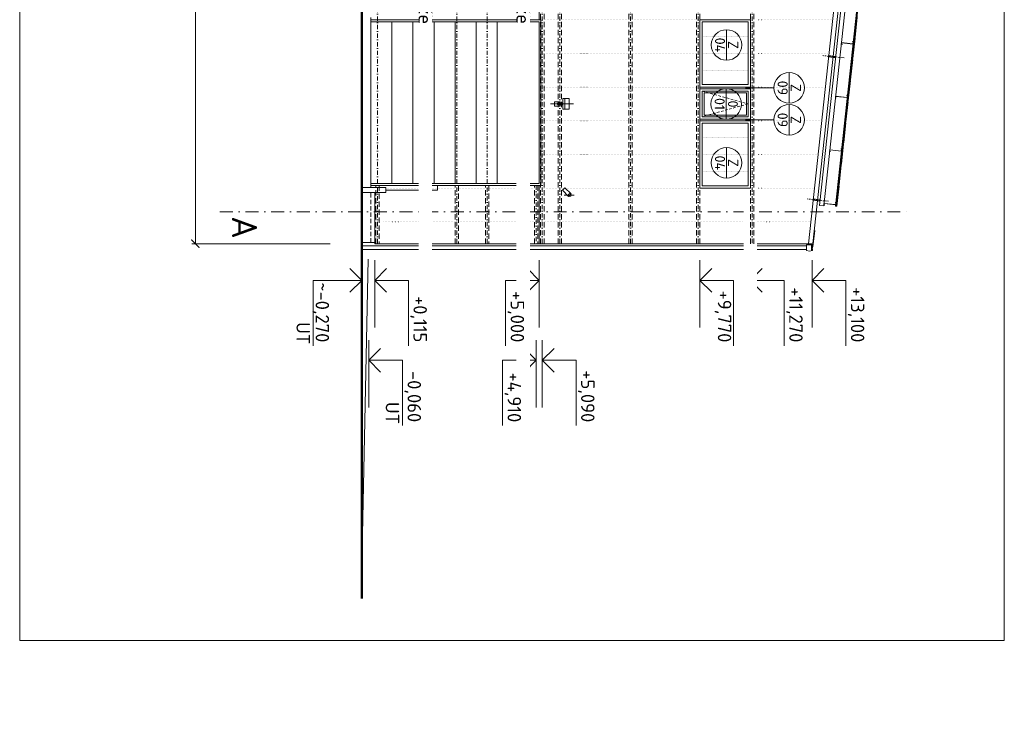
# Model space of a CAD drawing. Header units: millimetres. Extents: x -796345 to 3713765, y -2985421 to 2187451.
# Tile 31 of 256: x -95850 to -66620, y -15516 to 5700. Entities that reach past the tile are written whole.
import ezdxf
from ezdxf import colors
from ezdxf.entities.mleader import LeaderData, LeaderLine
from ezdxf.enums import TextEntityAlignment as Align
from ezdxf.math import Vec2, Vec3

# ---------------------------------------------------------------- set-up
doc = ezdxf.new("R2010")
doc.units = ezdxf.units.MM
doc.header["$PDMODE"] = 1
for name, pattern in [('CARKOVANA', [5, 3, -2]), ('CENTERX2', [101.6, 63.5, -12.7, 12.7, -12.7]), ('DASHDOT', [25.4, 12.7, -6.35, 0, -6.35]), ('DOT', [6.35, 0, -6.35]), ('HIDDEN', [9.525, 6.35, -3.175])]:
    doc.linetypes.add(name, pattern=pattern)
doc.layers.get('Defpoints').update_dxf_attribs({"color": 8})
for name, color, linetype, lineweight in [('A99_FVE_řez', 6, 'Continuous', 5), ('A99_N_kce-pohl', 1, 'Continuous', 9), ('A99_N_kce-rez-ten', 4, 'Continuous', 9), ('A99_N_koty-200', 5, 'Continuous', 5), ('A99_N_koty-200-vysk', 6, 'Continuous', 9), ('A99_N_osy', 1, 'CENTERX2', 9), ('A99_N_sraf', 252, 'Continuous', 0), ('A99_N_txt-popis-50', 240, 'Continuous', 9), ('A99_N_znaceni 200', 5, 'Continuous', 5), ('A99_S_kce-pohl', 7, 'Continuous', 5), ('A99_S_kce-rez-sil', 7, 'Continuous', 15), ('A99_S_osy', 1, 'CENTERX2', 5)]:
    doc.layers.add(name, color=color, linetype=linetype, lineweight=lineweight)
doc.styles.add('A99_kota', font='isocpeur.ttf', dxfattribs={"height": 2})
doc.styles.add('A99_popis', font='isocpeur.ttf')
doc.styles.add('ad_popis 100', font='isocpeur.ttf', dxfattribs={"height": 200})
doc.dimstyles.new('A99_kota_200 new', dxfattribs={"dimscale": 200, "dimtxt": 2, "dimasz": 1.2, "dimexe": 0.5, "dimexo": 1.5, "dimgap": 0.3, "dimtad": 1, "dimdec": 0, "dimzin": 3, "dimdsep": 46, "dimtxsty": 'A99_kota', "dimblk": 'ARCHTICK', "dimcen": 2.5, "dimazin": 2, "dimtfac": 0.75, "dimtdec": 0, "dimtmove": 2, "dimatfit": 0, "dimfxl": 4, "dimfxlon": 1, "dimtolj": 1, "dimtzin": 0, "dimlwd": 5, "dimlwe": 5, "dimarcsym": 0})

# ---------------------------------------------------------------- blocks, each defined once
blk = doc.blocks.new('*U57')
at = {"color": 0, "linetype": 'ByBlock', "lineweight": -2}
blk.add_line((3, 0), (-7, 0), dxfattribs=at)
for points in [[(0, 0), (0, 5), (0, 5), (-9.7, 5)], [(1.75, 1.75), (0, 0), (-1.75, 1.75)]]:
    blk.add_lwpolyline(points, dxfattribs=at)
at = {"color": 0, "linetype": 'ByBlock', "lineweight": -2, "style": 'A99_kota'}
blk.add_attdef('POPIS', text='', height=2, dxfattribs=at).set_placement((-9.2, 5.5), align=Align.BOTTOM_LEFT)
blk.add_attdef('VYSKA', text='', height=2, dxfattribs=at).set_placement((-2, 4.25), align=Align.TOP_RIGHT)
blk = doc.blocks.new('*U56')
at = {"color": 0, "linetype": 'ByBlock', "lineweight": -2}
blk.add_line((3, 0), (-7, 0), dxfattribs=at)
for points in [[(0, 0), (0, 5), (0, 5), (-9.7, 5)], [(1.75, 1.75), (0, 0), (-1.75, 1.75)]]:
    blk.add_lwpolyline(points, dxfattribs=at)
at = {"color": 0, "linetype": 'ByBlock', "lineweight": -2, "style": 'A99_kota'}
blk.add_attdef('VYSKA', text='', height=2, dxfattribs=at).set_placement((-2, 7.75), align=Align.TOP_RIGHT)
blk.add_attdef('POPIS', text='', height=2, dxfattribs=at).set_placement((-9.2, 4.5), align=Align.TOP_LEFT)
blk = doc.blocks.new('*U58')
at = {"color": 0, "linetype": 'ByBlock', "lineweight": -2}
blk.add_line((3, 0), (-7, 0), dxfattribs=at)
for points in [[(0, 0), (0, 5), (0, 5), (-9.7, 5)], [(1.75, 1.75), (0, 0), (-1.75, 1.75)]]:
    blk.add_lwpolyline(points, dxfattribs=at)
at = {"color": 0, "linetype": 'ByBlock', "lineweight": -2, "style": 'A99_kota'}
blk.add_attdef('VYSKA', text='', height=2, dxfattribs=at).set_placement((-2, 7.75), align=Align.TOP_RIGHT)
blk.add_attdef('POPIS', text='', height=2, dxfattribs=at).set_placement((-9.2, 4.5), align=Align.TOP_LEFT)
blk = doc.blocks.new('*U32')
at = {"color": 0, "linetype": 'ByBlock', "lineweight": -2}
blk.add_line((-3, 0), (7, 0), dxfattribs=at)
for points in [[(-1.75, -1.75), (0, 0), (1.75, -1.75)], [(0, 0), (0, -5), (0, -5), (9.7, -5)]]:
    blk.add_lwpolyline(points, dxfattribs=at)
at = {"color": 0, "linetype": 'ByBlock', "lineweight": -2, "style": 'A99_kota'}
for tag, p in [('VYSKA', (9.2, -2.25)), ('POPIS', (9.2, -5.5))]:
    blk.add_attdef(tag, text='', height=2, dxfattribs=at).set_placement(p, align=Align.TOP_RIGHT)
blk = doc.blocks.new('_ArchTick')
at = {"color": 0, "linetype": 'ByBlock', "const_width": 0.15}
blk.add_lwpolyline([(-0.5, -0.5), (0.5, 0.5)], dxfattribs=at)
blk = doc.blocks.new('*D496')
at = {"layer": 'A99_N_koty-200', "color": 0, "lineweight": 5, "transparency": 16777216}
for p, q in [((-87957, 26350), (-90735, 26350)), ((-90635, -950), (-90635, 26350)), ((-86635, -950), (-90735, -950))]:
    blk.add_line(p, q, dxfattribs=at)
at = {"layer": 'Defpoints', "color": 0, "linetype": 'Continuous', "lineweight": 0, "transparency": 16777216}
for p in [(-90635, 26350), (-87657, 26350), (-85045, -950)]:
    blk.add_point(p, dxfattribs=at)
at = {"layer": 'A99_N_koty-200', "color": 0, "linetype": 'Continuous', "lineweight": 5, "transparency": 16777216, "xscale": 240, "yscale": 240, "zscale": 240}
for p, rotation in [((-90635, 26350), 90), ((-90635, -950), 270)]:
    blk.add_blockref('_ArchTick', p, dxfattribs=dict(at, rotation=rotation))
at = {"layer": 'A99_N_koty-200', "color": 0, "linetype": 'Continuous', "lineweight": 5, "transparency": 16777216, "insert": (-90107, 12173), "char_height": 400, "attachment_point": 5, "rotation": 270, "style": 'A99_kota', "bg_fill": 3, "box_fill_scale": 1.1, "bg_fill_color": 256, "bg_fill_true_color": 13158600, "bg_fill_transparency": 0}
blk.add_mtext('\\A1;I. ETAPA', dxfattribs=at)
blk = doc.blocks.new('*U36')
at = {"color": 0, "linetype": 'ByBlock', "lineweight": -2}
blk.add_line((-3, 0), (7, 0), dxfattribs=at)
for points in [[(0, 0), (0, 5), (0, 5), (9.7, 5)], [(-1.75, 1.75), (0, 0), (1.75, 1.75)]]:
    blk.add_lwpolyline(points, dxfattribs=at)
at = {"color": 0, "linetype": 'ByBlock', "lineweight": -2, "style": 'A99_kota'}
for tag, p in [('VYSKA', (9.2, 7.75)), ('POPIS', (9.2, 4.5))]:
    blk.add_attdef(tag, text='', height=2, dxfattribs=at).set_placement(p, align=Align.TOP_RIGHT)
blk = doc.blocks.new('*U131')
at = {"color": 0, "linetype": 'ByBlock', "lineweight": -2}
blk.add_line((-3, 0), (7, 0), dxfattribs=at)
for points in [[(0, 0), (0, 7.2), (0, 7.2), (9.7, 7.2)], [(-1.75, 1.75), (0, 0), (1.75, 1.75)]]:
    blk.add_lwpolyline(points, dxfattribs=at)
at = {"color": 0, "linetype": 'ByBlock', "lineweight": -2, "style": 'A99_kota'}
blk.add_attdef('POPIS', text='', height=2, rotation=360, dxfattribs=at).set_placement((9.2, 7.7), align=Align.BOTTOM_RIGHT)
blk.add_attdef('VYSKA', text='', height=2, rotation=360, dxfattribs=at).set_placement((9.2, 6.45), align=Align.TOP_RIGHT)
blk = doc.blocks.new('*U133')
at = {"color": 0, "linetype": 'ByBlock', "lineweight": -2}
blk.add_line((-3, 0), (7, 0), dxfattribs=at)
for points in [[(-1.75, -1.75), (0, 0), (1.75, -1.75)], [(0, 0), (0, -5), (0, -5), (9.7, -5)]]:
    blk.add_lwpolyline(points, dxfattribs=at)
at = {"color": 0, "linetype": 'ByBlock', "lineweight": -2, "style": 'A99_kota'}
for tag, p in [('VYSKA', (9.2, -2.25)), ('POPIS', (9.2, -5.5))]:
    blk.add_attdef(tag, text='', height=2, dxfattribs=at).set_placement(p, align=Align.TOP_RIGHT)
blk = doc.blocks.new('*U134')
at = {"color": 0, "linetype": 'ByBlock', "lineweight": -2}
blk.add_line((-3, 0), (7, 0), dxfattribs=at)
for points in [[(-1.75, -1.75), (0, 0), (1.75, -1.75)], [(0, 0), (0, -5), (0, -5), (9.7, -5)]]:
    blk.add_lwpolyline(points, dxfattribs=at)
at = {"color": 0, "linetype": 'ByBlock', "lineweight": -2, "style": 'A99_kota'}
blk.add_attdef('POPIS', text='', height=2, dxfattribs=at).set_placement((9.2, -4.5), align=Align.BOTTOM_RIGHT)
blk.add_attdef('VYSKA', text='', height=2, dxfattribs=at).set_placement((9.2, -5.75), align=Align.TOP_RIGHT)
blk = doc.blocks.new('*U99')
at = {"color": 0, "linetype": 'ByBlock'}
blk.add_line((-3.02, 0), (3.02, 0), dxfattribs=at)
blk.add_circle((0, 0), 3.02, dxfattribs=at)
at = {"color": 0, "linetype": 'ByBlock', "style": 'A99_popis'}
for tag, p in [('KATEGORIE', (0, 1.31)), ('PRVEK', (0, -1.3))]:
    blk.add_attdef(tag, text='', height=2, dxfattribs=at).set_placement(p, align=Align.MIDDLE_CENTER)

msp = doc.modelspace()

# ---------------------------------------------------------------- linework, layer by layer
at = {"layer": 'A99_FVE_řez', "lineweight": 5, "ltscale": 2}
for points in [[(-71982.2, 173.3), (-70742.1, 11616.3), (-70861.4, 11629.3), (-72101.5, 186.3)], [(-71631, 165.4), (-70401.7, 11509), (-70371.9, 11505.8), (-71601.2, 162.2)], [(-70993.3, 5771.9), (-70983.3, 5770.8), (-71048, 5174.3), (-71057.9, 5175.4)], [(-71114, 4982.8), (-71107.5, 5042.4), (-71127.4, 5044.6), (-71126.9, 5049.6), (-71102, 5046.9), (-71109.5, 4977.3), (-71452.5, 5014.4), (-71456.8, 4974.7), (-71437, 4972.5), (-71437.5, 4967.6), (-71462.3, 4970.2), (-71457, 5020), (-71114, 4982.8)], [(-71060.9, 5148), (-71050.9, 5146.9), (-71115.6, 4550.4), (-71125.5, 4551.5)], [(-71193.9, 3920.2), (-71184, 3919.1), (-71119.3, 4515.6), (-71129.3, 4516.7)], [(-71261.5, 3296.4), (-71251.6, 3295.3), (-71186.9, 3891.8), (-71196.9, 3892.9)], [(-71286.3, 3392.1), (-71279.9, 3451.8), (-71299.8, 3453.9), (-71299.2, 3458.9), (-71274.4, 3456.2), (-71281.9, 3386.6), (-71624.9, 3423.8), (-71629.2, 3384), (-71609.3, 3381.8), (-71609.9, 3376.9), (-71634.7, 3379.6), (-71629.3, 3429.3), (-71286.3, 3392.1)], [(-71329.9, 2665.1), (-71320, 2664), (-71255.3, 3260.5), (-71265.3, 3261.6)], [(-71397.5, 2041.2), (-71387.6, 2040.1), (-71322.9, 2636.6), (-71332.9, 2637.7)], [(-71458.7, 1801.4), (-71452.3, 1861.1), (-71472.1, 1863.2), (-71471.6, 1868.2), (-71446.8, 1865.5), (-71454.3, 1795.9), (-71797.3, 1833.1), (-71801.6, 1793.3), (-71781.7, 1791.2), (-71782.2, 1786.2), (-71807.1, 1788.9), (-71801.7, 1838.6), (-71458.7, 1801.4)], [(-71465.4, 1414.9), (-71455.5, 1413.8), (-71390.8, 2010.3), (-71400.8, 2011.4)], [(-71533, 791), (-71523.1, 790), (-71458.4, 1386.5), (-71468.4, 1387.5)], [(-71600.9, 164.7), (-71590.9, 163.6), (-71526.3, 760.1), (-71536.2, 761.2)], [(-71631.1, 210.7), (-71624.6, 270.4), (-71644.5, 272.5), (-71644, 277.5), (-71619.1, 274.8), (-71626.7, 205.2), (-71969.7, 242.4), (-71974, 202.6), (-71954.1, 200.5), (-71954.6, 195.5), (-71979.5, 198.2), (-71974.1, 247.9), (-71631.1, 210.7)]]:
    msp.add_lwpolyline(points, close=True, dxfattribs=at)
at = {"layer": 'A99_FVE_řez', "linetype": 'DASHDOT', "lineweight": 5, "ltscale": 8}
for points in [[(-71375.7, 4564.4), (-72007, 4632.8)], [(-71836.9, 308.5), (-72468.2, 376.9)]]:
    msp.add_lwpolyline(points, dxfattribs=at)
at = {"layer": 'A99_FVE_řez', "lineweight": 5}
for points in [[(-71627.1, 4611.8), (-71631.4, 4572), (-71840.2, 4594.6), (-71835.9, 4634.4)], [(-72092.6, 316.1), (-72088.3, 355.8), (-72297.1, 378.4), (-72301.4, 338.7)]]:
    msp.add_lwpolyline(points, close=True, dxfattribs=at)
at = {"layer": 'A99_N_kce-pohl', "color": 1, "linetype": 'Continuous', "lineweight": 13}
msp.add_line((-72309.6, -1038.4), (-70929.2, 11700), dxfattribs=at)
at = {"layer": 'A99_N_kce-pohl', "color": 1, "linetype": 'Continuous', "lineweight": 9}
for p, q in [((-80375, 5700), (-85425, 5700)), ((-80375, 5700), (-80375, 780)), ((-80375, 780), (-85425, 780))]:
    msp.add_line(p, q, dxfattribs=at)
at = {"layer": 'A99_N_kce-pohl', "color": 1, "linetype": 'Continuous', "lineweight": 5}
for p, q in [((-80425, 5640), (-85425, 5640)), ((-85425, 5640), (-85425, 840)), ((-80425, 5640), (-80425, 840)), ((-80425, 840), (-85425, 840))]:
    msp.add_line(p, q, dxfattribs=at)
at = {"layer": 'A99_N_kce-pohl', "color": 1, "lineweight": 9}
for points in [[(-80425, 5700), (-80425, 24515)], [(-80425, -950), (-80425, 780)]]:
    msp.add_lwpolyline(points, dxfattribs=at)
at = {"layer": 'A99_N_kce-pohl', "color": 1, "linetype": 'Continuous', "lineweight": 5}
for points in [[(-72435.8, -950), (-71065, 11700)], [(-84800, 5640), (-84800, 5640), (-84800, 840)], [(-84175, 5640), (-84175, 5640), (-84175, 840)], [(-83550, 5640), (-83550, 5640), (-83550, 840)], [(-82925, 5640), (-82925, 5640), (-82925, 840)], [(-82300, 5640), (-82300, 5640), (-82300, 840)], [(-81675, 5640), (-81675, 5640), (-81675, 840)], [(-81050, 5640), (-81050, 5640), (-81050, 840)], [(-79690, 492.5), (-79390, 492.5)], [(-72247.4, -557.3), (-72299.7, -1039.5)], [(-85695, -1125), (-72490, -1125), (-72490, -1015), (-85695, -1015)], [(-72343.5, -980), (-72490, -980), (-72490, -1155), (-72407.6, -1169.5), (-72317.1, -1154.1), (-72312.2, -1108.6), (-72316.3, -1108.1), (-72318.4, -1128)], [(-72343.5, -1025.9), (-72335.3, -950)], [(-72343.5, -980), (-72343.5, -1158.6)], [(-72299.7, -1039.5), (-72343.5, -1034.8)], [(-72343.5, -1150.4), (-72322, -1152.8)], [(-72322, -1152.8), (-72309.6, -1038.4)]]:
    msp.add_lwpolyline(points, dxfattribs=at)
msp.add_lwpolyline([(-79482.9, 529.6), (-79557.1, 455.4), (-79737.4, 635.7), (-79663.2, 709.9)], close=True, dxfattribs=at)
at = {"layer": 'A99_N_kce-pohl', "color": 1, "linetype": 'Continuous', "lineweight": 13}
msp.add_lwpolyline([(-72335.3, -950), (-85310, -950)], dxfattribs=at)
at = {"layer": 'A99_N_kce-pohl', "color": 1, "linetype": 'Continuous', "lineweight": 5}
msp.add_circle((-79520, 492.5), 45, dxfattribs=at)
at = {"layer": 'A99_N_osy', "linetype": 'DASHDOT', "lineweight": 9, "ltscale": 30}
msp.add_lwpolyline([(-89905, 0), (-69440, 0)], dxfattribs=at)
at = {"layer": 'A99_N_sraf', "linetype": 'DOT', "lineweight": 5, "ltscale": 7}
for points in [[(-85045, 5700), (-75655, 5700)], [(-74145, 5700), (-71715.2, 5700)], [(-80345, 4700), (-75655, 4700)], [(-74145, 4700), (-71823.6, 4700)], [(-80345, 3700), (-75655, 3700)], [(-74145, 3700), (-71931.9, 3700)], [(-80345, 2700), (-75655, 2700)], [(-74145, 2700), (-72040.3, 2700)], [(-80345, 1700), (-75655, 1700)], [(-74145, 1700), (-72148.7, 1700)], [(-84980, 700), (-75655, 700)], [(-74145, 700), (-72257, 700)], [(-85045, -300), (-72365.4, -300)]]:
    msp.add_lwpolyline(points, dxfattribs=at)
at = {"layer": 'A99_S_kce-pohl', "lineweight": 9}
msp.add_line((-85425, 715), (-85425, 5765), dxfattribs=at)
for points in [[(-85695, 565.3), (-84980, 565), (-84980, 715), (-85695, 715.3)], [(-85695, -10542.5), (-85500, -1409.7)]]:
    msp.add_lwpolyline(points, dxfattribs=at)
at = {"layer": 'A99_S_kce-rez-sil', "linetype": 'HIDDEN', "lineweight": 0, "ltscale": 25}
for points in [[(-82925, -950), (-82925, 780)], [(-82825, 780), (-82825, -950)]]:
    msp.add_lwpolyline(points, dxfattribs=at)

# ---------------------------------------------------------------- block references
at = {"layer": 'A99_N_koty-200-vysk', "lineweight": 5}
ref = msp.add_blockref('*U131', (-85695, -2040.1), dxfattribs=dict(at, xscale=-200, yscale=200, zscale=200, rotation=90))
ref.add_attrib('VYSKA', '~-0,270', dxfattribs={"layer": '0', "color": 0, "linetype": 'ByBlock', "lineweight": -2, "height": 400, "rotation": 270, "style": 'A99_kota'}).set_placement((-86665, -3880.1), align=Align.TOP_RIGHT)
ref.add_attrib('POPIS_001', 'UT', (-87635, -3280.1), dxfattribs={"layer": '0', "color": 0, "linetype": 'ByBlock', "lineweight": -2, "height": 400, "rotation": 270, "style": 'A99_kota'})
ref = msp.add_blockref('*U58', (-85310, -2040.1), dxfattribs=dict(at, xscale=-200, yscale=200, zscale=200, rotation=269.9999999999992))
ref.add_attrib('VYSKA', '+0,115', dxfattribs={"layer": '0', "color": 0, "linetype": 'ByBlock', "lineweight": -2, "height": 400, "rotation": 270, "style": 'A99_kota'}).set_placement((-83760, -3880.1), align=Align.TOP_RIGHT)
at = {"layer": 'A99_N_koty-200-vysk', "lineweight": 5, "xscale": 200, "yscale": 200, "zscale": 200, "rotation": 270}
msp.add_blockref('*U32', (-80425, -2040.1), dxfattribs=at).add_auto_attribs({'VYSKA': '+5,000'})
at = {"layer": 'A99_N_koty-200-vysk', "lineweight": 5}
ref = msp.add_blockref('*U57', (-75655, -2040.1), dxfattribs=dict(at, xscale=-200, yscale=200, zscale=200, rotation=269.9999999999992))
ref.add_attrib('VYSKA', '+9,770', dxfattribs={"layer": '0', "color": 0, "linetype": 'ByBlock', "lineweight": -2, "height": 400, "rotation": 270, "style": 'A99_kota'}).set_placement((-74725, -3880.1), align=Align.TOP_RIGHT)
ref = msp.add_blockref('*U56', (-74155, -2040.1), dxfattribs=dict(at, xscale=-200, yscale=200, zscale=200, rotation=269.9999999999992))
ref.add_attrib('VYSKA', '+11,270', dxfattribs={"layer": '0', "color": 0, "linetype": 'ByBlock', "lineweight": -2, "height": 400, "rotation": 270, "style": 'A99_kota'}).set_placement((-72605, -3880.1), align=Align.TOP_RIGHT)
ref = msp.add_blockref('*U56', (-72325, -2040.1), dxfattribs=dict(at, xscale=-200, yscale=200, zscale=200, rotation=269.9999999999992))
ref.add_attrib('VYSKA', '+13,100', dxfattribs={"layer": '0', "color": 0, "linetype": 'ByBlock', "lineweight": -2, "height": 400, "rotation": 270, "style": 'A99_kota'}).set_placement((-70775, -3880.1), align=Align.TOP_RIGHT)
ref = msp.add_blockref('*U36', (-85485, -4410), dxfattribs=dict(at, xscale=200, yscale=200, zscale=200, rotation=270))
ref.add_attrib('VYSKA', '-0,060', dxfattribs={"layer": '0', "color": 0, "linetype": 'ByBlock', "lineweight": -2, "height": 400, "rotation": 270, "style": 'A99_kota'}).set_placement((-83935, -6250), align=Align.TOP_RIGHT)
ref.add_attrib('POPIS_001', 'UT', (-84985, -5650), dxfattribs={"layer": '0', "color": 0, "linetype": 'ByBlock', "lineweight": -2, "height": 400, "rotation": 270, "style": 'A99_kota'})
at = {"layer": 'A99_N_znaceni 200'}
ref = msp.add_blockref('*U99', (-73006.5, 3675), dxfattribs=dict(at, xscale=-150, yscale=150, zscale=150, rotation=269.999999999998))
ref.add_attrib('KATEGORIE', 'Z', dxfattribs={"layer": '0', "color": 0, "linetype": 'ByBlock', "height": 300, "rotation": 90, "style": 'A99_popis'}).set_placement((-72810, 3675), align=Align.MIDDLE_CENTER)
ref.add_attrib('PRVEK', '09', dxfattribs={"layer": '0', "color": 0, "linetype": 'ByBlock', "height": 300, "rotation": 90, "style": 'A99_popis', "text_generation_flag": 6}).set_placement((-73201.2, 3675), align=Align.MIDDLE_CENTER)
ref = msp.add_blockref('*U99', (-73006.5, 2725), dxfattribs=dict(at, xscale=-150, yscale=150, zscale=150, rotation=269.999999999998))
ref.add_attrib('KATEGORIE', 'Z', dxfattribs={"layer": '0', "color": 0, "linetype": 'ByBlock', "height": 300, "rotation": 90, "style": 'A99_popis'}).set_placement((-72810, 2725), align=Align.MIDDLE_CENTER)
ref.add_attrib('PRVEK', '09', dxfattribs={"layer": '0', "color": 0, "linetype": 'ByBlock', "height": 300, "rotation": 90, "style": 'A99_popis', "text_generation_flag": 6}).set_placement((-73201.2, 2725), align=Align.MIDDLE_CENTER)

# ---------------------------------------------------------------- texts
at = {"layer": 'A99_N_osy', "lineweight": 0, "insert": (-88800, -131.7), "char_height": 750, "attachment_point": 1, "rotation": 270, "style": 'ad_popis 100'}
msp.add_mtext_dynamic_manual_height_columns('A', width=832.5, gutter_width=1000, heights=[0], dxfattribs=at)

# ---------------------------------------------------------------- next in the draw order: dimensions: what is measured, and where the dimension line sits
at = {"layer": 'A99_N_koty-200', "color": 1, "linetype": 'Continuous', "lineweight": 5}
dim = msp.add_linear_dim(base=(-90635, 26350), p1=(-85045, -950), p2=(-87657.3, 26350), angle=90, text='I. ETAPA', dimstyle='A99_kota_200 new', override={"dimscale": 0, "dimtix": 0, "dimtofl": 1, "dimtmove": 2, "dimatfit": 0, "dimfxl": 20, "dimtfill": 1}, dxfattribs=at)
dim.commit()
dim.dimension.update_dxf_attribs({"geometry": '*D496', "text_midpoint": (-90107.5, 12172.5), "dimtype": 128})

# ---------------------------------------------------------------- next in the draw order: leaders
at = {"layer": 'A99_N_txt-popis-50', "lineweight": 9}
ml = msp.add_multileader_mtext('Standard', dxfattribs=at)
ml.set_content('\\A1;{\\C256;vertikalní panely budou v úrovni +5,000 m (horní hrana vrat) horizontálně rozděleny na dvě části. }', color=1, style='A99_popis')
ml.set_leader_properties(color=256, linetype='ByLayer', lineweight=-1)
ml.build(insert=Vec2(0, 0))
ml.multileader.update_dxf_attribs({"dogleg_length": 1, "arrow_head_size": 300, "scale": 200})
ctx = ml.context
ctx.base_point, ctx.scale, ctx.char_height, ctx.arrow_head_size, ctx.landing_gap_size, ctx.plane_origin, ctx.plane_x_axis, ctx.plane_y_axis = Vec3(-74217.5, 61732.5), 200, 400, 300, 250, Vec3(-82778.5, 49152.5), Vec3(0, -1), Vec3(1, 0)
notes = []
notes.append((ctx, [(1, (1, 1, 0), (-74217.5, 45587.5), (0, 1), 585, [(0, [(-80425, 45582.5)], 0, [])])]))
ctx.mtext.insert, ctx.mtext.text_direction, ctx.mtext.rotation, ctx.mtext.width, ctx.mtext.defined_height, ctx.mtext.flow_direction = Vec3(-73957.5, 61482.5), Vec3(0, -1), 4.712389, 15234.519, 2541.3, 5
ctx.mtext.has_bg_fill, ctx.mtext.bg_color, ctx.mtext.bg_scale_factor, ctx.mtext.bg_transparency, ctx.mtext.use_window_bg_color = 1, -1073741824, 1, 0, 1
for ctx, leaders in notes:
    for number, flags, end, landing, length, lines in leaders:
        leader = LeaderData()
        leader.index, (leader.has_last_leader_line, leader.has_dogleg_vector, leader.attachment_direction) = number, flags
        leader.last_leader_point, leader.dogleg_vector, leader.dogleg_length = Vec3(end), Vec3(landing), length
        for number, points, colour, breaks in lines:
            line = LeaderLine()
            line.index, line.vertices, line.color, line.breaks = number, Vec3.list(points), colors.encode_raw_color(colour), breaks
            leader.lines.append(line)
        ctx.leaders.append(leader)

# ---------------------------------------------------------------- next in the draw order: linework, layer by layer
at = {"layer": 'A99_N_kce-pohl', "color": 7, "lineweight": 50}
msp.add_lwpolyline([(-85695, 24515), (-85695, -11482.5)], dxfattribs=at)
at = {"layer": 'A99_N_kce-pohl', "linetype": 'Continuous', "lineweight": 5, "ltscale": 0.5}
for points in [[(-74155, 5700), (-74155, 3700), (-75655, 3700), (-75655, 5700)], [(-74225, 5636.2), (-74225, 3776.2), (-75585, 3776.2), (-75585, 5636.2)], [(-74155, 2700), (-74155, 3700), (-75655, 3700), (-75655, 2700)], [(-74225, 2820), (-74225, 3580), (-75585, 3580), (-75585, 2820)], [(-74275, 2870), (-74275, 3530), (-75535, 3530), (-75535, 2870)], [(-74155, 700), (-74155, 2700), (-75655, 2700), (-75655, 700)], [(-74225, 770), (-74225, 2630), (-75585, 2630), (-75585, 770)]]:
    msp.add_lwpolyline(points, close=True, dxfattribs=at)
at = {"layer": 'A99_N_kce-pohl', "linetype": 'DOT', "lineweight": 5, "ltscale": 4}
for points in [[(-75575, 5200), (-74235, 5200)], [(-75575, 4700), (-74235, 4700)], [(-75575, 4200), (-74235, 4200)], [(-75575, 2200), (-74235, 2200)], [(-75575, 1700), (-74235, 1700)], [(-75575, 1200), (-74235, 1200)]]:
    msp.add_lwpolyline(points, dxfattribs=at)
at = {"layer": 'A99_N_kce-pohl', "linetype": 'Continuous', "lineweight": 5, "ltscale": 0.5}
for points in [[(-74155, 3700), (-74155, 3650), (-75655, 3650)], [(-74155, 2700), (-74155, 2750), (-75655, 2750)]]:
    msp.add_lwpolyline(points, dxfattribs=at)
at = {"layer": 'A99_N_kce-pohl', "linetype": 'CARKOVANA', "lineweight": 5, "ltscale": 25}
msp.add_lwpolyline([(-75585, 3580), (-74235, 3200), (-75585, 2820)], dxfattribs=at)
at = {"layer": 'A99_N_kce-pohl', "color": 1, "linetype": 'Continuous', "lineweight": 5}
msp.add_lwpolyline([(-83447.5, 780), (-83447.5, 640), (-84980, 640)], dxfattribs=at)
at = {"layer": 'A99_N_kce-pohl', "color": 7, "linetype": 'HIDDEN', "lineweight": 5, "ltscale": 20}
msp.add_lwpolyline([(-85425, -915), (-85425, 565)], dxfattribs=at)
at = {"layer": 'A99_N_kce-pohl', "color": 1, "linetype": 'Continuous', "lineweight": 9}
for points in [[(-85310, 565), (-85310, 565), (-85310, -950)], [(-85310, -915), (-85695, -915)]]:
    msp.add_lwpolyline(points, dxfattribs=at)
at = {"layer": 'A99_N_znaceni 200'}
for points in [[(-73459.5, 3675), (-74300, 3675)], [(-73459.5, 2725), (-74300, 2725)]]:
    msp.add_lwpolyline(points, dxfattribs=at)
at = {"layer": 'A99_S_kce-rez-sil', "linetype": 'HIDDEN', "lineweight": 0, "ltscale": 25}
for points in [[(-80385, -950), (-80385, 24450), (-80285, 24450), (-80285, -950)], [(-77765, -950), (-77765, 24450), (-77665, 24450), (-77665, -950)], [(-75755, -950), (-75755, 24450), (-75655, 24450), (-75655, -950)], [(-74155, -950), (-74155, 24450), (-74055, 24450), (-74055, -950)], [(-85275, -950), (-85275, 780)], [(-85175, 780), (-85175, -950)]]:
    msp.add_lwpolyline(points, dxfattribs=at)
at = {"layer": 'A99_S_kce-rez-sil', "color": 30, "linetype": 'HIDDEN', "lineweight": 0, "ltscale": 25}
msp.add_lwpolyline([(-79865, -950), (-79865, 24450), (-79765, 24450), (-79765, -950)], dxfattribs=at)
at = {"layer": 'A99_S_kce-rez-sil', "color": 1, "linetype": 'HIDDEN', "lineweight": 0, "ltscale": 25}
for points in [[(-80565, -950), (-80565, 780)], [(-80465, 780), (-80465, -950)]]:
    msp.add_lwpolyline(points, dxfattribs=at)
at = {"layer": 'A99_S_osy', "linetype": 'DASHDOT', "lineweight": 5, "ltscale": 10}
for points in [[(-85225, 24600), (-85225, -950)], [(-80335, 24600), (-80335, -950)], [(-79815, 24600), (-79815, -950)], [(-77715, 24600), (-77715, -950)], [(-75705, 24600), (-75705, -950)], [(-74105, 24600), (-74105, -950)], [(-80515, 780), (-80515, -950)]]:
    msp.add_lwpolyline(points, dxfattribs=at)

# ---------------------------------------------------------------- next in the draw order: block references
at = {"layer": 'A99_N_koty-200-vysk', "lineweight": 5, "xscale": 200, "yscale": 200, "zscale": 200, "rotation": 269.9999999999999}
msp.add_blockref('*U133', (-80515, -4412.5), dxfattribs=at).add_auto_attribs({'VYSKA': '+4,910'})
at = {"layer": 'A99_N_koty-200-vysk', "lineweight": 5}
ref = msp.add_blockref('*U134', (-80335, -4412.5), dxfattribs=dict(at, xscale=-200, yscale=200, zscale=200, rotation=89.99999999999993))
ref.add_attrib('VYSKA', '+5,090', dxfattribs={"layer": '0', "color": 0, "linetype": 'ByBlock', "lineweight": -2, "height": 400, "rotation": 270, "style": 'A99_kota'}).set_placement((-78785, -6252.5), align=Align.TOP_RIGHT)
at = {"layer": 'A99_N_znaceni 200', "xscale": 150, "yscale": 150, "zscale": 150, "rotation": 270}
for p, values in [((-74865, 4950), {'KATEGORIE': 'Z', 'PRVEK': '04'}), ((-74875, 3196.9), {'KATEGORIE': '0', 'PRVEK': '01'})]:
    msp.add_blockref('*U99', p, dxfattribs=at).add_auto_attribs(values)
at = {"layer": 'A99_N_znaceni 200'}
ref = msp.add_blockref('*U99', (-74865, 1450), dxfattribs=dict(at, xscale=-150, yscale=150, zscale=150, rotation=270))
ref.add_attrib('KATEGORIE', 'Z', dxfattribs={"layer": '0', "color": 0, "linetype": 'ByBlock', "height": 300, "rotation": 270, "style": 'A99_popis'}).set_placement((-74668.5, 1450), align=Align.MIDDLE_CENTER)
ref.add_attrib('PRVEK', '04', dxfattribs={"layer": '0', "color": 0, "linetype": 'ByBlock', "height": 300, "rotation": 270, "style": 'A99_popis'}).set_placement((-75059.7, 1450), align=Align.MIDDLE_CENTER)

# ---------------------------------------------------------------- next in the draw order: leaders
at = {"layer": 'A99_N_txt-popis-50', "lineweight": 9}
ml = msp.add_multileader_mtext('Standard', dxfattribs=at)
ml.set_content('\\A1;{\\C256;posun stávajícího nosníku  o 900mm níže }', color=1, style='A99_popis')
ml.set_leader_properties(color=256, linetype='ByLayer', lineweight=-1)
ml.build(insert=Vec2(0, 0))
ml.multileader.update_dxf_attribs({"dogleg_length": 1, "arrow_head_size": 300, "scale": 200})
ctx = ml.context
ctx.base_point, ctx.scale, ctx.char_height, ctx.arrow_head_size, ctx.landing_gap_size, ctx.plane_origin, ctx.plane_x_axis, ctx.plane_y_axis = Vec3(-83810.2, 15752.5), 200, 400, 300, 250, Vec3(-83486, 9165), Vec3(0, -1), Vec3(1, 0)
notes = []
notes.append((ctx, [(0, (1, 1, 0), (-83810.2, 16337.5), (0, -1), 585, [(0, [(-82025, 16337.5)], 0, [])])]))
ctx.mtext.insert, ctx.mtext.text_direction, ctx.mtext.rotation, ctx.mtext.width, ctx.mtext.flow_direction = Vec3(-83610, 15502.5), Vec3(0, -1), 4.712389, 6421.707, 5
ctx.mtext.has_bg_fill, ctx.mtext.bg_color, ctx.mtext.bg_scale_factor, ctx.mtext.bg_transparency, ctx.mtext.use_window_bg_color = 1, -1073741824, 1, 0, 1
ml = msp.add_multileader_mtext('Standard', dxfattribs=at)
ml.set_content('\\A1;{\\C256;posun stávajícího nosníku  o 900mm níže }', color=1, style='A99_popis')
ml.set_leader_properties(color=256, linetype='ByLayer', lineweight=-1)
ml.build(insert=Vec2(0, 0))
ml.multileader.update_dxf_attribs({"dogleg_length": 1, "arrow_head_size": 300, "scale": 200})
ctx = ml.context
ctx.base_point, ctx.scale, ctx.char_height, ctx.arrow_head_size, ctx.landing_gap_size, ctx.plane_origin, ctx.plane_x_axis, ctx.plane_y_axis = Vec3(-80902.5, 15752.5), 200, 400, 300, 250, Vec3(-80578.4, 9165), Vec3(0, -1), Vec3(1, 0)
notes.append((ctx, [(0, (1, 1, 0), (-80902.5, 16337.5), (0, -1), 585, [(0, [(-79815, 16337.5)], 0, [])])]))
ctx.mtext.insert, ctx.mtext.text_direction, ctx.mtext.rotation, ctx.mtext.width, ctx.mtext.flow_direction = Vec3(-80702.3, 15502.5), Vec3(0, -1), 4.712389, 6421.707, 5
ctx.mtext.has_bg_fill, ctx.mtext.bg_color, ctx.mtext.bg_scale_factor, ctx.mtext.bg_transparency, ctx.mtext.use_window_bg_color = 1, -1073741824, 1, 0, 1
for ctx, leaders in notes:
    for number, flags, end, landing, length, lines in leaders:
        leader = LeaderData()
        leader.index, (leader.has_last_leader_line, leader.has_dogleg_vector, leader.attachment_direction) = number, flags
        leader.last_leader_point, leader.dogleg_vector, leader.dogleg_length = Vec3(end), Vec3(landing), length
        for number, points, colour, breaks in lines:
            line = LeaderLine()
            line.index, line.vertices, line.color, line.breaks = number, Vec3.list(points), colors.encode_raw_color(colour), breaks
            leader.lines.append(line)
        ctx.leaders.append(leader)

# ---------------------------------------------------------------- next in the draw order: linework, layer by layer
at = {"layer": 'A99_N_kce-pohl', "linetype": 'Continuous', "lineweight": 5}
for points in [[(-79805, 3172.5), (-79805, 3137.5), (-79970, 3137.5), (-79970, 3262.5), (-79805, 3262.5), (-79805, 3227.5)], [(-79860.2, 3227.5), (-79730, 3227.5)], [(-79670, 3360), (-79670, 3040)], [(-80090, 3200), (-79832.5, 3200)], [(-79860.2, 3172.5), (-79730, 3172.5)], [(-79805, 3200), (-79410.2, 3200)]]:
    msp.add_lwpolyline(points, dxfattribs=at)
msp.add_lwpolyline([(-79535.2, 3360), (-79535.2, 3040), (-79730, 3040), (-79730, 3360)], close=True, dxfattribs=at)
msp.add_circle((-79860, 3200), 27.5, dxfattribs=at)
at = {"layer": 'A99_S_kce-rez-sil', "color": 30, "linetype": 'HIDDEN', "lineweight": 0, "ltscale": 25}
for points in [[(-82025, -950), (-82025, 780)], [(-81925, 780), (-81925, -950)]]:
    msp.add_lwpolyline(points, dxfattribs=at)
at = {"layer": 'A99_S_osy', "linetype": 'DASHDOT', "lineweight": 5, "ltscale": 10}
msp.add_lwpolyline([(-81975, 24600), (-81975, -950)], dxfattribs=at)

# ---------------------------------------------------------------- next in the draw order: leaders
at = {"layer": 'A99_N_txt-popis-50', "lineweight": 9}
ml = msp.add_multileader_mtext('Standard', dxfattribs=at)
ml.set_content('\\A1;{\\C256;posun stávajícího nosníku o 900mm níže }', color=1, style='A99_popis')
ml.set_leader_properties(color=256, linetype='ByLayer', lineweight=-1)
ml.build(insert=Vec2(0, 0))
ml.multileader.update_dxf_attribs({"dogleg_length": 1, "arrow_head_size": 300, "scale": 200})
ctx = ml.context
ctx.base_point, ctx.scale, ctx.char_height, ctx.arrow_head_size, ctx.landing_gap_size, ctx.plane_origin, ctx.plane_x_axis, ctx.plane_y_axis = Vec3(-83810.2, 15752.5), 200, 400, 300, 250, Vec3(-83941, 9165), Vec3(0, -1), Vec3(1, 0)
notes = []
notes.append((ctx, [(0, (1, 1, 0), (-83810.2, 16337.5), (0, -1), 585, [(0, [(-82875, 16925)], 0, [])])]))
ctx.mtext.insert, ctx.mtext.text_direction, ctx.mtext.rotation, ctx.mtext.width, ctx.mtext.flow_direction = Vec3(-83610, 15502.5), Vec3(0, -1), 4.712389, 6421.707, 5
ctx.mtext.has_bg_fill, ctx.mtext.bg_color, ctx.mtext.bg_scale_factor, ctx.mtext.bg_transparency, ctx.mtext.use_window_bg_color = 1, -1073741824, 1, 0, 1
ml = msp.add_multileader_mtext('Standard', dxfattribs=at)
ml.set_content('\\A1;{\\C256;posun stávajícího nosníku o 520mm níže }', color=1, style='A99_popis')
ml.set_leader_properties(color=256, linetype='ByLayer', lineweight=-1)
ml.build(insert=Vec2(0, 0))
ml.multileader.update_dxf_attribs({"dogleg_length": 1, "arrow_head_size": 300, "scale": 200})
ctx = ml.context
ctx.base_point, ctx.scale, ctx.char_height, ctx.arrow_head_size, ctx.landing_gap_size, ctx.plane_origin, ctx.plane_x_axis, ctx.plane_y_axis = Vec3(-80902.5, 15752.5), 200, 400, 300, 250, Vec3(-81033.4, 9165), Vec3(0, -1), Vec3(1, 0)
notes.append((ctx, [(0, (1, 1, 0), (-80902.5, 16337.5), (0, -1), 585, [(0, [(-80335, 16925)], 0, [])])]))
ctx.mtext.insert, ctx.mtext.text_direction, ctx.mtext.rotation, ctx.mtext.width, ctx.mtext.flow_direction = Vec3(-80702.3, 15502.5), Vec3(0, -1), 4.712389, 6421.707, 5
ctx.mtext.has_bg_fill, ctx.mtext.bg_color, ctx.mtext.bg_scale_factor, ctx.mtext.bg_transparency, ctx.mtext.use_window_bg_color = 1, -1073741824, 1, 0, 1
for ctx, leaders in notes:
    for number, flags, end, landing, length, lines in leaders:
        leader = LeaderData()
        leader.index, (leader.has_last_leader_line, leader.has_dogleg_vector, leader.attachment_direction) = number, flags
        leader.last_leader_point, leader.dogleg_vector, leader.dogleg_length = Vec3(end), Vec3(landing), length
        for number, points, colour, breaks in lines:
            line = LeaderLine()
            line.index, line.vertices, line.color, line.breaks = number, Vec3.list(points), colors.encode_raw_color(colour), breaks
            leader.lines.append(line)
        ctx.leaders.append(leader)

# ---------------------------------------------------------------- next in the draw order: linework, layer by layer
at = {"layer": 'A99_N_kce-rez-ten', "color": 3, "linetype": 'Continuous', "lineweight": 0, "ltscale": 0.5}
msp.add_lwpolyline([(-66620, 115340), (-66620, -12735), (-95850, -12735), (-95850, 115340)], close=True, dxfattribs=at)
at = {"layer": 'A99_S_osy', "linetype": 'DASHDOT', "lineweight": 5, "ltscale": 10}
msp.add_lwpolyline([(-82875, 24600), (-82875, -950)], dxfattribs=at)

doc.saveas('drawing.dxf')
